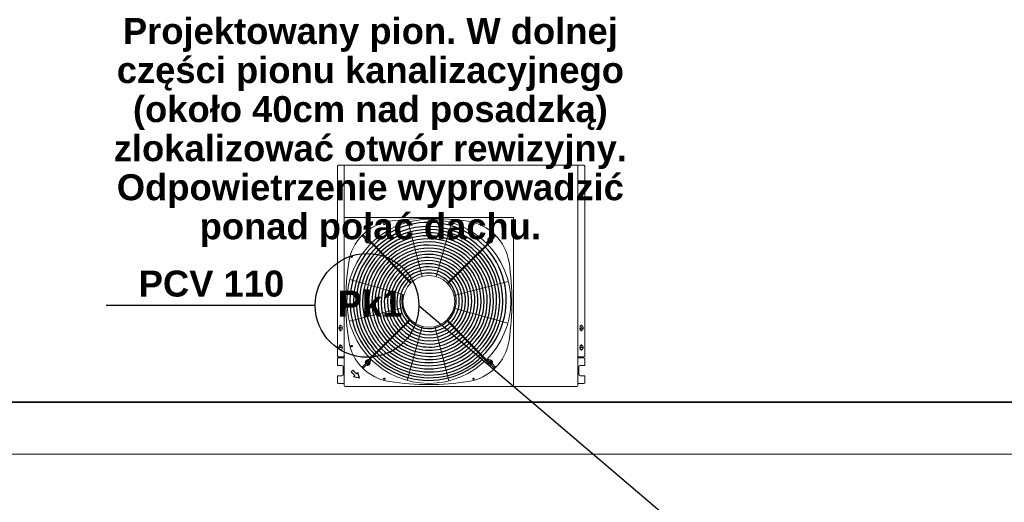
# Model space of a CAD drawing. Header units: millimetres. Extents: x -6697 to 21546, y -3389 to 18959.
# Tile 107 of 153: x 2732 to 3111, y 9829 to 10015. Entities that reach past the tile are written whole.
import ezdxf
from ezdxf.enums import TextEntityAlignment as Align

# ---------------------------------------------------------------- set-up
doc = ezdxf.new("R2010")
doc.units = ezdxf.units.MM
doc.linetypes.add('DASHDOT', pattern=[1, 0.5, -0.25, 0, -0.25])
for name, color, linetype in [('CP_AXIS', 143, 'DASHDOT'), ('CP_DETAL', 33, 'Continuous'), ('linie pomocnicze', 30, 'Continuous'), ('opisy w tabelce', 131, 'Continuous')]:
    doc.layers.add(name, color=color, linetype=linetype)
doc.layers.add('sciany_wew', color=7, linetype='Continuous', lineweight=18)
doc.layers.add('sciany_zew', color=7, linetype='Continuous', lineweight=35)
doc.styles.add('Arial', font='arial.ttf')
doc.styles.add('CP_ATTR', font='ROMANS.SHX')

# ---------------------------------------------------------------- blocks, each defined once
blk = doc.blocks.new('parter')
at = {"layer": 'sciany_wew'}
blk.add_lwpolyline([(747, 1282), (44, 1282), (20, 1282), (20, 818)], dxfattribs=at)
at = {"layer": 'sciany_zew'}
blk.add_lwpolyline([(747, 1302), (44, 1302), (0, 1302), (0, 1168)], dxfattribs=at)
blk = doc.blocks.new('KLIMA JEDNOSTKA ZEW')
for p, q in [((-47.2, 0), (-47.5, -0.3)), ((47.2, 0), (-47.2, 0)), ((-44.85, -20), (-44.85, 0)), ((44.85, -20), (44.85, 0)), ((47.2, 0), (47.5, -0.3)), ((-47.5, -0.3), (-47.5, -73.31)), ((47.5, -0.3), (47.5, -73.31)), ((-44.85, -20), (20.15, -20)), ((-44.85, -20), (-44.85, -84.6)), ((-14.95, -42.71), (-20.26, -21.86)), ((-9.52, -42.77), (-3.69, -22.06)), ((20.15, -20), (20.15, -84.6)), ((44.85, -20), (44.85, -84.6)), ((-35.71, -28.58), (-34.43, -29.89)), ((-35.5, -28.37), (-34.21, -29.68)), ((-34.43, -29.89), (-19.4, -45.29)), ((-34.21, -29.68), (-19.18, -45.08)), ((10.06, -30.23), (-5.34, -45.25)), ((11.37, -28.94), (10.06, -30.23)), ((11.58, -29.15), (10.27, -30.44)), ((10.27, -30.44), (-5.13, -45.47)), ((-21.96, -49.76), (-42.67, -43.93)), ((-2.68, -49.99), (18.17, -44.68)), ((-22.02, -54.61), (-42.87, -59.93)), ((-2.74, -54.85), (17.97, -60.67)), ((-34.97, -74.16), (-19.57, -59.14)), ((-34.76, -74.38), (-19.36, -59.35)), ((9.51, -74.92), (-5.52, -59.52)), ((-4.97, -59.65), (-5.3, -59.31)), ((-5.3, -59.31), (9.73, -74.71)), ((-46.86, -62.1), (-46.86, -62.9)), ((-45.66, -62.9), (-45.66, -62.1)), ((-14.9, -61.91), (-20.72, -82.62)), ((-10.04, -61.97), (-4.72, -82.82)), ((46.86, -62.1), (46.86, -62.9)), ((-46.86, -69.6), (-46.86, -70.4)), ((-45.66, -70.4), (-45.66, -69.6)), ((46.86, -69.6), (46.86, -70.4)), ((-47.2, -73.61), (-47.5, -73.31)), ((-47.5, -74.21), (-47.2, -73.91)), ((-47.5, -74.21), (-47.5, -76.89)), ((-47.2, -73.61), (-44.85, -73.61)), ((-47.2, -73.91), (-44.85, -73.91)), ((-36.28, -75.45), (-34.97, -74.16)), ((-36.07, -75.66), (-34.76, -74.38)), ((8.56, -73.51), (8.41, -73.36)), ((8.63, -74.01), (8.48, -73.86)), ((8.84, -73.8), (8.7, -73.65)), ((8.91, -74.3), (8.77, -74.15)), ((9.13, -74.1), (8.98, -73.95)), ((9.3, -74.7), (9.05, -74.45)), ((9.52, -74.5), (9.27, -74.24)), ((10.8, -76.23), (9.51, -74.92)), ((11.01, -76.03), (9.73, -74.71)), ((47.2, -73.61), (44.85, -73.61)), ((47.2, -73.91), (44.85, -73.91)), ((47.2, -73.61), (47.5, -73.31)), ((47.5, -74.21), (47.2, -73.91)), ((47.5, -74.21), (47.5, -76.89)), ((-47.5, -76.89), (-45.78, -76.89)), ((-45.29, -77.39), (-45.29, -80.37)), ((45.29, -77.39), (45.29, -80.37)), ((47.5, -76.89), (45.78, -76.89)), ((-47.5, -80.87), (-45.78, -80.87)), ((-47.5, -80.87), (-47.5, -83.55)), ((47.5, -80.87), (45.78, -80.87)), ((47.5, -80.87), (47.5, -83.55)), ((-47.5, -83.55), (-47.2, -83.85)), ((-47.2, -83.85), (-44.85, -83.85)), ((-44.45, -85), (19.75, -85)), ((-19.75, -85), (44.45, -85)), ((47.2, -83.85), (44.85, -83.85)), ((47.5, -83.55), (47.2, -83.85))]:
    blk.add_line(p, q)
for centre, radius in [((-12.35, -52.3), 31.46), ((-35.92, -28.78), 0.298), ((11.17, -28.73), 0.298), ((-12.35, -52.3), 9.94), ((-35.87, -75.88), 0.298), ((11.22, -75.82), 0.298)]:
    blk.add_circle(centre, radius)
for centre, radius, start, end in [((-24.66, -39.99), 18.69, 98.4097, 171.5903), ((-12.35, -123.28), 102.88, 81.5903, 98.4097), ((-0.04, -39.99), 18.69, 8.4097, 81.5903), ((-35.92, -28.78), 0.596, 44.3, 342.5079), ((11.17, -28.73), 0.596, 314.3, 252.5079), ((58.63, -52.3), 102.88, 171.5903, 188.4097), ((-83.33, -52.3), 102.88, 351.5903, 8.4097), ((-46.26, -62.1), 0.596, 0, 180), ((-46.26, -62.9), 0.596, 180, 0), ((46.26, -62.1), 0.596, 0, 180), ((46.26, -62.9), 0.596, 180, 0), ((-24.66, -64.61), 18.69, 188.4097, 261.5903), ((-0.04, -64.61), 18.69, 278.4097, 351.5903), ((-46.26, -69.6), 0.596, 0, 180), ((-46.26, -70.4), 0.596, 180, 0), ((46.26, -69.6), 0.596, 0, 180), ((46.26, -70.4), 0.596, 180, 0), ((-35.87, -75.88), 0.596, 134.3, 72.5079), ((11.22, -75.82), 0.596, 224.3, 162.5079), ((-45.78, -77.39), 0.497, 0, 90), ((45.78, -77.39), 0.497, 90, 180), ((-45.78, -80.37), 0.497, 270, 0), ((-12.35, 18.67), 102.88, 261.5903, 278.4097), ((45.78, -80.37), 0.497, 180, 270), ((-44.45, -84.6), 0.398, 180, 270), ((19.75, -84.6), 0.398, 270, 0), ((44.45, -84.6), 0.398, 270, 0)]:
    blk.add_arc(centre, radius, start, end)
at = {"layer": 'CP_AXIS'}
for p, q in [((-45.49, -62.5), (-47.01, -62.5)), ((-46.26, -63.68), (-46.26, -61.29)), ((45.49, -62.5), (47.01, -62.5)), ((46.26, -63.68), (46.26, -61.29)), ((-45.49, -70), (-47.01, -70)), ((-46.26, -71.18), (-46.26, -68.79)), ((45.49, -70), (47.01, -70)), ((46.26, -71.18), (46.26, -68.79))]:
    blk.add_line(p, q, dxfattribs=at)
at = {"layer": 'CP_DETAL'}
for p, q in [((-37.93, -27.11), (-37.93, -26.83)), ((-37.93, -27.11), (-36.73, -28.31)), ((-37.54, -26.72), (-37.82, -26.72)), ((-37.54, -26.72), (-36.34, -27.93)), ((-35.45, -29.59), (-34.79, -30.25)), ((10.36, -29.2), (9.7, -29.87)), ((12.84, -26.72), (11.64, -27.93)), ((13.23, -27.11), (12.03, -28.31)), ((13.12, -26.72), (12.84, -26.72)), ((13.23, -27.11), (13.23, -26.83)), ((-35.06, -75.4), (-34.4, -74.74)), ((10.75, -75.01), (10.09, -74.35)), ((-41.52, -78.66), (-42.22, -79.36)), ((-40.81, -80.76), (-42.22, -79.36)), ((-40.11, -80.06), (-41.52, -78.66)), ((-37.93, -77.49), (-36.73, -76.29)), ((-37.93, -77.49), (-37.93, -77.78)), ((-37.54, -77.88), (-37.82, -77.88)), ((-37.54, -77.88), (-36.34, -76.68)), ((12.84, -77.88), (11.64, -76.68)), ((13.23, -77.49), (12.03, -76.29)), ((13.12, -77.88), (12.84, -77.88)), ((13.23, -77.77), (13.23, -77.49)), ((-41.27, -81.22), (-40.81, -80.76)), ((-39.06, -81.82), (-41.27, -81.22)), ((-40.11, -80.06), (-39.65, -79.6)), ((-39.06, -81.82), (-39.65, -79.6))]:
    blk.add_line(p, q, dxfattribs=at)
for centre in [(-29.49, -22.61), (4.79, -22.61), (-42.05, -35.16), (-42.05, -69.45), (-29.49, -82), (4.79, -82)]:
    blk.add_circle(centre, 0.248, dxfattribs=at)
for centre, radius, start, end in [((-12.48, -51.77), 29.85, 313.7645, 134.5491), ((-12.56, -52.09), 28.6, 314.3, 134.3), ((-12.56, -52.09), 27.41, 314.3, 134.3), ((-12.56, -52.09), 26.22, 314.3, 134.3), ((-35.89, -28.76), 0.944, 151.8265, 298.1735), ((-35.89, -28.76), 0.944, 350.3648, 118.1735), ((-12.56, -52.09), 25.03, 314.3, 134.3), ((-12.56, -52.09), 23.83, 314.3, 134.3), ((-12.56, -52.09), 22.64, 314.3, 134.3), ((11.19, -28.76), 0.944, 61.8265, 208.1736), ((11.19, -28.76), 0.944, 260.3648, 28.1735), ((-12.35, -52.3), 30.31, 134.018, 314.5813), ((-12.18, -52.47), 29.14, 134.3, 314.3), ((-12.2, -52.57), 28.01, 134.1413, 314.6743), ((-12.2, -52.57), 26.82, 134.1413, 314.6743), ((-12.56, -52.09), 21.45, 314.3, 134.3), ((-12.56, -52.09), 20.26, 314.3, 134.3), ((-12.56, -52.09), 19.06, 314.3, 134.7481), ((-12.2, -52.57), 25.62, 134.134, 314.6743), ((-12.2, -52.57), 24.43, 134.1259, 314.6743), ((-12.2, -52.57), 23.24, 134.117, 314.6743), ((-12.2, -52.57), 22.04, 134.1071, 314.6743), ((-12.2, -52.57), 20.85, 134.0962, 314.6743), ((-12.56, -52.09), 17.87, 314.3, 134.3), ((-12.56, -52.09), 16.68, 314.3, 134.3), ((-12.56, -52.09), 15.48, 314.3, 134.3), ((-12.56, -52.09), 14.29, 314.3, 134.3), ((-12.2, -52.57), 19.66, 134.5172, 314.6743), ((-12.2, -52.57), 18.47, 134.07, 314.6743), ((-12.2, -52.57), 17.27, 134.0542, 314.6743), ((-12.2, -52.57), 16.08, 134.0361, 314.6743), ((-12.56, -52.09), 13.1, 314.3, 134.3), ((-12.56, -52.09), 11.91, 314.3, 134.3), ((-12.56, -52.09), 10.71, 314.3, 134.3), ((-12.2, -52.57), 14.89, 134.015, 314.6743), ((-12.2, -52.57), 13.7, 133.9904, 314.6743), ((-12.2, -52.57), 12.5, 133.9611, 314.6743), ((-12.2, -52.57), 11.31, 133.9224, 314.6743), ((-12.35, -52.3), 10.42, 165.1201, 314.3), ((-35.89, -75.84), 0.944, 80.3648, 208.1736), ((-35.89, -75.84), 0.944, 241.8265, 28.1735), ((11.19, -75.84), 0.944, 331.8265, 118.1735), ((11.19, -75.84), 0.944, 170.3648, 298.1735)]:
    blk.add_arc(centre, radius, start, end, dxfattribs=at)
at = {"linetype": 'ByBlock', "style": 'CP_ATTR', "flags": 9}
for tag in ['MAX_LEN_HIGHT_PIPE', 'CONNECTION_TYPE', 'DIAMETR_PIPE_FL_GAS', 'MEDIUM_COOL_VOLUME', 'TEMP_OUTDOOR_HEAT', 'TEMP_OUTDOOR_COOL', 'FAN_TYPE', 'ACOUSTICS_L_DB', 'ACOUSTICS_M_DB', 'ACOUSTICS_H_DB', 'ROOM_AIR_L', 'ROOM_AIR_M', 'ROOM_AIR_H', 'FAN_SPEED_L_MIN', 'FAN_SPEED_M_MIN', 'FAN_SPEED_H_MIN', 'START_A', 'EER_HEAT', 'EER_COOL', 'POWER_HEAT_KW', 'POWER_COOL_KW', 'RUN_HEAT_A', 'RUN_COOL_A', 'CAPACITY_HEAT_BTU', 'CAPACITY_HEAT_KW', 'CAPACITY_COOL_BTU', 'CAPACITY_COOL_KW', 'OTHER', 'TEMPERATURE', 'PN', 'DN', 'FLOW', 'POWER', 'VOLTAGE', 'CHARACTER', 'PRODUCER', 'ORDER-NO', 'PRODUCT-TYPE', 'ARTICLE', 'GROUP', 'NUMBER', 'NAME']:
    blk.add_attdef(tag, text='', height=0.000005, rotation=90, dxfattribs=at).set_placement((-47.5, -20.01), align=Align.MIDDLE_LEFT)

msp = doc.modelspace()

# ---------------------------------------------------------------- linework, layer by layer
at = {"layer": 'linie pomocnicze'}
for p, q in [((2845.94, 9904.76), (2765.7, 9904.76)), ((2885.81, 9904.76), (2981.03, 9823.56))]:
    msp.add_line(p, q, dxfattribs=at)
msp.add_circle((2865.88, 9904.76), 19.93, dxfattribs=at)

# ---------------------------------------------------------------- block references
at = {"layer": 'sciany_wew'}
for name, p in [('KLIMA JEDNOSTKA ZEW', (2901.99, 9958.59)), ('parter', (2424.7, 8565.56))]:
    msp.add_blockref(name, p, dxfattribs=at)

# ---------------------------------------------------------------- texts
at = {"layer": 'opisy w tabelce', "char_height": 10, "attachment_point": 5, "line_spacing_factor": 0.9, "style": 'Arial'}
for s, insert, width in [('{\\fArial|b1|i0|c238|p34;Projektowany pion. W dolnej części pionu kanalizacyjnego (około 40cm nad posadzką) zlokalizować otwór rewizyjny. Odpowietrzenie wyprowadzić ponad połać dachu.}', (2867.16, 9971.17), 235.0827), ('{\\fArial|b1|i0|c238|p34;PCV 110}', (2806.12, 9913.09), 129.5153), ('{\\fArial|b1|i0|c238|p34;Pk1}', (2867.01, 9905.41), 739.8188)]:
    msp.add_mtext(s, dxfattribs=dict(at, insert=insert, width=width))

doc.saveas('drawing.dxf')
